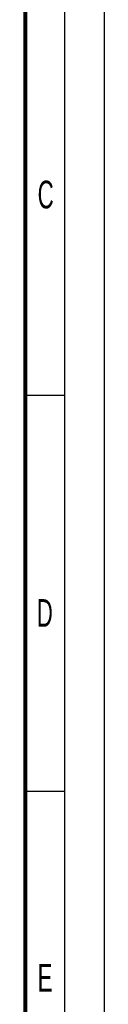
# Model space of a CAD drawing. Header units: millimetres. Extents: x 0 to 841, y 0 to 594.
# Tile 117 of 126: x 831 to 841, y 370 to 494. Entities that reach past the tile are written whole.
import ezdxf

# ---------------------------------------------------------------- set-up
doc = ezdxf.new("R2010")
doc.units = ezdxf.units.MM
doc.header["$LTSCALE"] = 46.255
doc.layers.get('0').update_dxf_attribs({"linetype": 'CONTINUOUS'})
doc.styles.add('TEXTSTYLE_2', font='txt', dxfattribs={"width": 0.6})

msp = doc.modelspace()

# ---------------------------------------------------------------- linework, layer by layer
at = {"color": 7, "linetype": 'CONTINUOUS'}
for p, q in [((841, 0), (841, 594)), ((836, 447), (831, 447)), ((836, 397), (831, 397))]:
    msp.add_line(p, q, dxfattribs=at)
at = {"color": 2, "linetype": 'CONTINUOUS'}
msp.add_line((836, 5), (836, 589), dxfattribs=at)
at = {"color": 7, "linetype": 'CONTINUOUS', "const_width": 0.5}
msp.add_lwpolyline([(831, 10), (831, 584)], dxfattribs=at)

# ---------------------------------------------------------------- texts
at = {"color": 5, "linetype": 'CONTINUOUS', "char_height": 3.5, "width": 2.1, "attachment_point": 1, "line_spacing_factor": 0.9, "style": 'TEXTSTYLE_2'}
for s, insert in [('C', (832.5459, 474.1029)), ('D', (832.4309, 421.2771)), ('E', (832.5467, 375.2078))]:
    msp.add_mtext(s, dxfattribs=dict(at, insert=insert))

doc.saveas('drawing.dxf')
